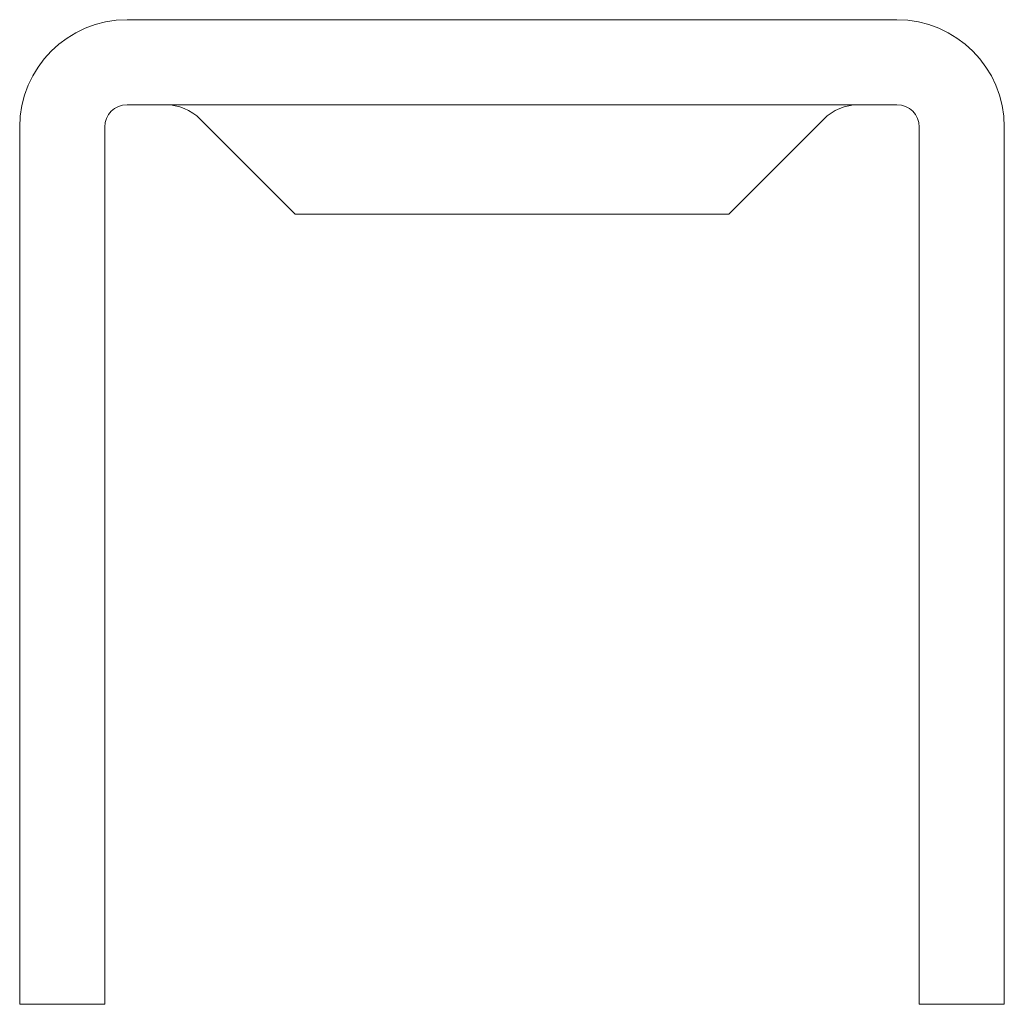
# Model space of a CAD drawing. Header units: millimetres. Extents: x -13 to 9, y -11.1 to 10.9.
import ezdxf

# ---------------------------------------------------------------- set-up
doc = ezdxf.new("R2010")
doc.units = ezdxf.units.MM

msp = doc.modelspace()

# ---------------------------------------------------------------- linework, layer by layer
at = {"color": 0, "linetype": 'Continuous', "lineweight": 0}
for p, q in [((6.631, 10.878), (-10.569, 10.878)), ((-10.569, 8.978), (6.631, 8.978)), ((-6.813, 6.535), (-8.934, 8.656)), ((2.874, 6.535), (4.995, 8.656)), ((-12.969, 8.478), (-12.969, -11.122)), ((-11.069, -11.122), (-11.069, 8.478)), ((7.131, 8.478), (7.131, -11.122)), ((9.031, -11.122), (9.031, 8.478)), ((2.874, 6.535), (-6.813, 6.535)), ((-11.069, -11.122), (-12.969, -11.122)), ((7.131, -11.122), (9.031, -11.122))]:
    msp.add_line(p, q, dxfattribs=at)
at = {"color": 0, "linetype": 'Continuous', "lineweight": 0, "extrusion": (0, 0, -1)}
for centre, radius, start, end in [((10.569, 8.478), 2.4, 360, 90), ((-6.631, 8.478), 2.4, 90, 180), ((10.569, 8.478), 0.5, 0, 90), ((9.712, 7.878), 1.1, 90, 135), ((-5.773, 7.878), 1.1, 45, 90), ((-6.631, 8.478), 0.5, 90, 180)]:
    msp.add_arc(centre, radius, start, end, dxfattribs=at)

doc.saveas('drawing.dxf')
